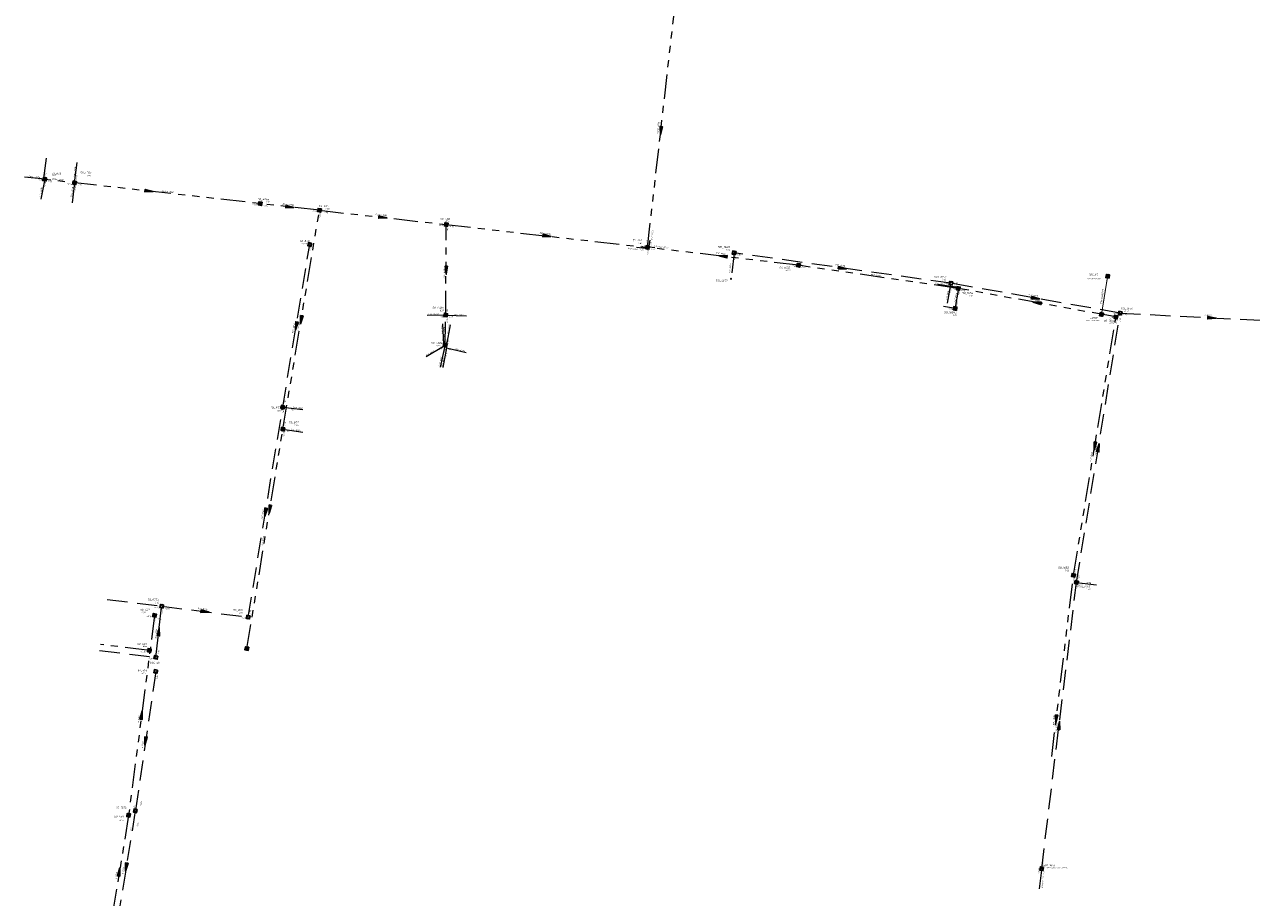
# Model space of a CAD drawing. Header units: metres. Extents: x 253538 to 255020, y 592752 to 593984.
# Tile 4 of 7: x 253945 to 254248, y 593351 to 593566. Entities that reach past the tile are written whole.
import ezdxf
from ezdxf.enums import TextEntityAlignment as Align
from ezdxf.lldxf.tags import DXFTag

# ---------------------------------------------------------------- set-up
doc = ezdxf.new("R2010")
doc.units = ezdxf.units.M
doc.header["$MEASUREMENT"] = 0
doc.linetypes.add('RI-GWA', pattern=[18.45, 6, -1.8, 1.75, -1.8, 1.75, -1.8, 1.75, -1.8])
doc.linetypes.add('RI-HWA', pattern=[7.4, 5, -2.4])
doc.layers.get('0').update_dxf_attribs({"linetype": 'CONTINUOUS'})
doc.layers.get('Defpoints').update_dxf_attribs({"linetype": 'CONTINUOUS', "lineweight": 13})
for name, color, linetype, lineweight in [('B-OI-RI-GWA_RIOOLPUT-T18', 6, 'CONTINUOUS', 25), ('B-WE-RI-DRUK-G', 210, 'RI-PERS', 18), ('B-WE-RI-GWA-G', 32, 'RI-GWA', 18), ('B-WE-RI-HWA-G', 152, 'RI-HWA', 18), ('B-WE-RI-HWA_RIOOLPUT-S-200', 6, 'CONTINUOUS', 25), ('B-WE-RI-VWA_RIOOLPUT_INSPECTIEPUT-S', 6, 'CONTINUOUS', 25)]:
    doc.layers.add(name, color=color, linetype=linetype, lineweight=lineweight)
for name, color, linetype in [('B-WE-AL-SITUATIEMETING-S', 7, 'CONTINUOUS'), ('RIO-AFMETINGEN', 8, 'CONTINUOUS'), ('RIO-AFSCHOT', 7, 'CONTINUOUS'), ('RIO-BOK', 8, 'CONTINUOUS'), ('RIO-KNOOP', 7, 'CONTINUOUS')]:
    doc.layers.add(name, color=color, linetype=linetype)
doc.layers.add('RIO-MAAIVELD', color=7, linetype='CONTINUOUS', true_color=0x136734)
doc.styles.add('Iso', font='iso.shx', dxfattribs={"oblique": 10, "height": 1.8})
doc.styles.add('NLCS-ISO', font='NLCS-ISO.ttf')
doc.styles.add('RIO-TXT', font='isocp.shx')
tags = doc.linetypes.add('RI-PERS', pattern='A,7,-2,["P",Standard,S=1.8,R=0,X=-0.5,Y=-0.9],-2,7,-2,[102,NLCS.SHX,S=1,R=180,X=0,Y=0],-2', length=22).pattern_tags.tags
tags[6] = DXFTag(74, 10)

# ---------------------------------------------------------------- blocks, each defined once
blk = doc.blocks.new('SRI-PUT_INSPECTIE-SO')
at = {"lineweight": -3, "flags": 128}
blk.add_lwpolyline([(-2, -2), (2, -2), (2, 2), (-2, 2)], close=True, dxfattribs=at)
at = {"lineweight": -3, "ltscale": 1.5}
blk.add_circle((0, 0), 2, dxfattribs=at)
at = {"ltscale": 0.1, "style": 'NLCS-ISO'}
blk.add_text('I', height=2.5, dxfattribs=at).set_placement((0, 0), align=Align.MIDDLE_CENTER)
blk = doc.blocks.new('K_FIC')
blk.add_circle((0, 0), 0.0625)
at = {"style": 'RIO-TXT', "flags": 1}
blk.add_attdef('RIOLERINGSGEBIED', text='', height=1, dxfattribs=at).set_placement((0, 0), align=Align.CENTER)
blk.add_attdef('KNOOPNAAM', text='', height=1, dxfattribs=at).set_placement((0, 0), align=Align.TOP_CENTER)
blk = doc.blocks.new('B-SRI-PUT_VWA')
h = blk.add_hatch(color=256)
edge = h.paths.add_edge_path()
edge.add_arc((0, 0), 0.32, 0, 360)
blk.add_lwpolyline([(-0.32, 0.32), (0.32, 0.32), (0.32, -0.32), (-0.32, -0.32)], close=True)
at = {"lineweight": -3}
blk.add_lwpolyline([(0.32, -0.32), (0.32, 0.32), (-0.32, 0.32), (-0.32, -0.32)], close=True, dxfattribs=at)
blk.add_circle((0, 0), 0.32, dxfattribs=at)
blk = doc.blocks.new('L_VHR')
blk.add_lwpolyline([(-0.5, 0), (0.5, 0), (-0.5, 0.15), (-0.5, -0.15), (0.5, 0)])
blk = doc.blocks.new('SAL-MEETPUNT_MARKER-SO')
at = {"layer": 'Defpoints', "color": 0, "linetype": 'ByBlock', "lineweight": -2}
blk.add_point((0, 0), dxfattribs=at)

msp = doc.modelspace()

# ---------------------------------------------------------------- linework, layer by layer
at = {"layer": 'B-WE-RI-DRUK-G', "const_width": 0.25}
msp.add_lwpolyline([(254212.15, 593503.79), (254210.69, 593494.72)], dxfattribs=at)
at = {"layer": 'B-WE-RI-GWA-G'}
for points in [[(254098.75, 593511.23), (254105.28, 593568.77)], [(253949.88, 593528.31), (253950.49, 593533.27)], [(253957.45, 593527.17), (253958.06, 593532.13)], [(253950.08, 593528.03), (253945.11, 593528.56)], [(253950.08, 593528.03), (253949.14, 593523.09)], [(254017.84, 593520.38), (253950.08, 593528)], [(253957.45, 593527.17), (253956.86, 593522.24)], [(254008.83, 593466.43), (254017.84, 593520.38)], [(254017.84, 593520.38), (254049.12, 593516.86)], [(254048.98, 593494.56), (254049.12, 593516.86)], [(254048.98, 593494.56), (254049.12, 593516.86)], [(254049.12, 593516.86), (254098.75, 593511.23)], [(254135.97, 593506.82), (254098.75, 593511.23)], [(254099.12, 593511.58), (254099.4, 593513.04)], [(254099.18, 593511.34), (254100.53, 593511.21)], [(254175.38, 593501.12), (254135.97, 593506.82)], [(254175.16, 593501.39), (254170.22, 593502.11)], [(254175.31, 593500.73), (254174.58, 593496.38)], [(254214.26, 593494.08), (254175.38, 593501.12)], [(254048.98, 593494.56), (254044.4, 593494.41)], [(254048.85, 593486.91), (254048.98, 593494.56)], [(254048.98, 593494.56), (254054.09, 593494.34)], [(254203.78, 593430.4), (254214.26, 593494.08)], [(254048.52, 593487.38), (254048.29, 593492.37)], [(254049.25, 593487.25), (254050.18, 593492.16)], [(254048.46, 593486.81), (254044.15, 593484.29)], [(254048.71, 593486.55), (254047.59, 593481.75)], [(254049.16, 593486.45), (254048.26, 593481.59)], [(254049.18, 593486.51), (254054.01, 593485.32)], [(254008.78, 593471.87), (254013.75, 593471.29)], [(253999.94, 593412.35), (254008.83, 593466.43)], [(254008.83, 593466.43), (254013.78, 593465.71)], [(254198.41, 593385.7), (254203.78, 593430.4)], [(253977.18, 593420.54), (253970.78, 593371.26)], [(253975.9, 593411.9), (253963.84, 593413.35)], [(253970.78, 593371.26), (253966.18, 593343.3)]]:
    msp.add_lwpolyline(points, dxfattribs=at)
at = {"layer": 'B-WE-RI-GWA-G', "elevation": -0.39}
msp.add_lwpolyline([(254174.19, 593496.25), (254171.75, 593496.65)], dxfattribs=at)
at = {"layer": 'B-WE-RI-HWA-G'}
for points in [[(254008.78, 593471.87), (254015.44, 593511.94)], [(254098.28, 593510.95), (254096.03, 593511.17)], [(254120.1, 593509.89), (254119.33, 593503.49)], [(254173.55, 593502.4), (254120.1, 593509.89)], [(254173.48, 593502.01), (254172.65, 593497.48)], [(254215.31, 593495.04), (254173.55, 593502.4)], [(254204.53, 593428.67), (254215.31, 593495.04)], [(254215.31, 593495.04), (254260.33, 593492.72)], [(254000.27, 593420.1), (254008.78, 593471.87)], [(254195.94, 593358.08), (254204.53, 593428.67)], [(254204.53, 593428.67), (254209.49, 593428.07)], [(253965.51, 593424.47), (253978.94, 593422.78)], [(253977.5, 593410.18), (253978.94, 593422.78)], [(253978.94, 593422.78), (254000.27, 593420.1)], [(253963.61, 593411.86), (253977.5, 593410.18)], [(253977.47, 593406.72), (253972.43, 593372.35)], [(253972.43, 593372.35), (253967.92, 593344.64)], [(254195.89, 593357.68), (254195.33, 593353.12)]]:
    msp.add_lwpolyline(points, dxfattribs=at)

# ---------------------------------------------------------------- block references
at = {"layer": 'B-WE-AL-SITUATIEMETING-S', "xscale": 0.2, "yscale": 0.2, "zscale": 0.2}
for p in [(253950.1, 593527.99, -0.52), (253957.42, 593527.1, -0.53), (254003.23, 593521.98, -0.55), (254017.83, 593520.34, -0.53), (254049.08, 593516.82, -0.57), (254015.43, 593511.94, -0.48), (254098.79, 593511.23, -0.61), (254120.05, 593509.79, -0.64), (254135.94, 593506.81, -0.62), (254173.55, 593502.4, -0.61), (254212.22, 593504.12, -0.34), (254175.37, 593501.09, -0.57), (254211.85, 593501.53, -0.39), (254174.58, 593496.18, -0.39), (254048.98, 593494.56, -0.39), (254210.85, 593494.76, -0.56), (254214.24, 593494.08, -0.56), (254215.27, 593495.03, -0.57), (254048.86, 593487.16, -0.35), (254008.77, 593471.83, -0.49), (254008.83, 593466.42, -0.49), (254203.72, 593430.45, -0.62), (254204.51, 593428.67, -0.59), (254000.27, 593420.07, -0.57), (253999.93, 593412.42, -0.54), (254195.18, 593359.49, -0.6), (254195.2, 593359.51, -0.61), (254195.89, 593358.11, -0.64)]:
    msp.add_blockref('SAL-MEETPUNT_MARKER-SO', p, dxfattribs=at)
at = {"layer": 'B-WE-RI-HWA_RIOOLPUT-S-200', "xscale": 0.2, "yscale": 0.2, "zscale": 0.2, "rotation": 170}
for p in [(254015.44, 593511.94), (254120.1, 593509.89), (254173.55, 593502.4), (254215.31, 593495.04), (254008.78, 593471.87), (254204.53, 593428.67), (253978.94, 593422.78), (254000.27, 593420.1), (253977.5, 593410.18), (253977.47, 593406.72), (253972.43, 593372.35), (254195.94, 593358.08)]:
    msp.add_blockref('SRI-PUT_INSPECTIE-SO', p, dxfattribs=at)
at = {"layer": 'B-WE-RI-VWA_RIOOLPUT_INSPECTIEPUT-S', "xscale": 1.25, "yscale": 1.25, "zscale": 1.25, "rotation": 80}
for p in [(253950.08, 593528.03), (253957.45, 593527.17), (254003.24, 593522.02), (254017.84, 593520.38), (254049.12, 593516.86), (254098.75, 593511.23), (254135.97, 593506.82), (254212.22, 593504.12, -0.34), (254175.38, 593501.12), (254174.58, 593496.18, -0.39), (254048.98, 593494.56), (254210.69, 593494.72), (254214.26, 593494.08), (254048.85, 593487.14), (254008.83, 593466.43), (254203.78, 593430.4), (253977.18, 593420.54), (253975.9, 593411.9), (253999.94, 593412.35), (253970.78, 593371.26)]:
    msp.add_blockref('B-SRI-PUT_VWA', p, dxfattribs=at)
at = {"layer": 'RIO-AFSCHOT'}
for p, xscale, yscale, zscale, rotation in [((254102.02, 593540.01), 2, 2, 2, 263.5148), ((253975.82, 593525.11), 1.999999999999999, 1.999999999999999, 1.999999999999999, 353.5396), ((254010.55, 593521.19), 2, 2, 2, 353.5396), ((254033.48, 593518.6), 2, 2, 2, 353.5981), ((254073.93, 593514.05), 2, 2, 2, 353.5629), ((254117.36, 593509.05), 2, 2, 2, 173.2435), ((254049.1, 593505.6), 2, 2, 2, 269.8891), ((254146.82, 593506.12), 2, 2, 2, 352.0148), ((254194.43, 593498.7), 2, 2, 2, 350.0322), ((254194.82, 593497.59), 2, 2, 2, 169.8116), ((254012.11, 593491.88), 2, 2, 2, 260.5713), ((254013.33, 593493.4), 2, 2, 2, 260.5071), ((254237.9, 593493.86), 2, 2, 2, 357.0486999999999), ((254209.02, 593462.25), 2, 2, 2, 260.6403999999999), ((254209.92, 593461.85), 2, 2, 2, 80.76490000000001), ((254005.59, 593446.71), 2, 2, 2, 260.6426999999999), ((254004.53, 593445.96), 2, 2, 2, 260.6426999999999), ((253989.61, 593421.44), 2, 2, 2, 352.8096), ((253978.23, 593416.48), 2, 2, 2, 83.42690000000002), ((253973.98, 593395.9), 2, 2, 2, 82.58509999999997), ((254199.52, 593394.94), 2, 2, 2, 263.1581), ((254200.23, 593393.38), 2, 2, 2, 83.0455), ((253974.95, 593389.56), 2, 2, 2, 261.6331), ((253968.48, 593357.28), 2, 2, 2, 80.63930000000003), ((253970.17, 593358.5), 2, 2, 2, 260.764)]:
    msp.add_blockref('L_VHR', p, dxfattribs=dict(at, xscale=xscale, yscale=yscale, zscale=zscale, rotation=rotation))
at = {"layer": 'RIO-KNOOP', "xscale": 1.25, "yscale": 1.25, "zscale": 1.25}
msp.add_blockref('K_FIC', (254119.33, 593503.49), dxfattribs=at)

# ---------------------------------------------------------------- texts
at = {"layer": 'B-OI-RI-GWA_RIOOLPUT-T18', "color": 2, "style": 'Iso'}
for s, p in [('50_433', (253951.81, 593529.25)), ('50_433a', (253958.92, 593529.38))]:
    msp.add_text(s, height=0.5, dxfattribs=at).set_placement(p)
at = {"layer": 'B-OI-RI-GWA_RIOOLPUT-T18', "color": 2, "char_height": 0.5, "attachment_point": 3, "style": 'Iso'}
for s, insert, width in [('50_424a', (254005.41, 593523.32), 2.276), ('50_424', (254020.08, 593521.72), 2.276), ('50_460', (254050.01, 593518.52), 2.2244), ('50_878', (254015.36, 593513.08), 2.1847), ('50_461', (254097.31, 593513.27), 2.113), ('501_1648', (254119.03, 593511.58), 2.8003), ('50_1655', (254133.88, 593506.45), 2.466), ('501_1657', (254118.43, 593503.27), 2.7272), ('501_1647', (254172.39, 593504.22), 2.783), ('500_15', (254209.77, 593504.75), 2.0707), ('50_1654', (254179, 593500.24), 2.5038), ('50_460b', (254048.46, 593496.59), 2.6328), ('501_1646', (254218.35, 593496.35), 2.8061), ('50_1654a', (254174.95, 593495.48, -0.39), 2.5038), ('c0119', (254209.64, 593494.09), 1.6418), ('50_1653', (254213.88, 593493.45), 2.448), ('50_460a', (254048.18, 593487.95), 2.6713), ('50_877', (254008.2, 593471.95), 2.1673), ('50_872', (254012.67, 593468.36), 2.1783), ('50_1652', (254202.63, 593432.54), 2.459), ('501_1645', (254207.9, 593427.83), 2.801), ('50_875a', (253978.2, 593424.64), 2.614), ('50_421', (253975.9, 593422.2), 2.1085), ('50_876', (253998.96, 593422.1), 2.1919), ('50_359', (253975.24, 593413.75), 2.1896), ('504_45', (253978.42, 593409.13), 2.294), ('92_159', (253975.23, 593407.11), 2.101), ('92_159b', (253970.27, 593373.47), 2.4839), ('50_481', (253969.5, 593371.19), 2.1115), ('501_1644', (254199.32, 593359.19), 2.8388)]:
    msp.add_mtext(s, dxfattribs=dict(at, insert=insert, width=width))
at = {"layer": 'B-OI-RI-GWA_RIOOLPUT-T18', "color": 2, "insert": (254210.79, 593501.01), "char_height": 0.5, "width": 1.6418, "attachment_point": 3, "rotation": 81.8652, "style": 'Iso'}
msp.add_mtext('Persleiding', dxfattribs=at)
at = {"layer": 'RIO-AFMETINGEN', "style": 'Iso', "oblique": 10}
for s, rotation, p in [('Beton %%C500', 85.25, (254101.42, 593539.28)), ('Gres %%C100', 81.0814, (253957.46, 593528.55)), ('Beton %%C250', 353.5396, (253946.06, 593528.57)), ('Beton %%C250', 353.5396, (253951.9, 593527.98)), ('PVC %%C200', 78.7099, (253949.06, 593523.64)), ('Gres %%C100', 81.0814, (253956.82, 593523.61)), ('Beton %%C300', 353.5396, (253979.05, 593524.92)), ('Beton %%C300', 353.5396, (254008.72, 593521.8)), ('Beton %%C300', 353.5981, (254031.65, 593519.22)), ('Beton %%C300', 353.5629, (254072.1, 593514.67)), ('PVC %%C300', 353.2435, (254115.53, 593509.68)), ('PVC %%C300', 89.8891, (254048.79, 593503.59)), ('PVC %%C200', 83.1205, (254119.08, 593504.85)), ('PVC %%C300', 352.0148, (254145.01, 593506.79)), ('PVC %%C300', 351.6978, (254153.8, 593504.34)), ('PVC %%C250', 351.5918, (254169.61, 593502.24)), ('PVC %%C250', 81.0158, (254172.67, 593498.25)), ('PVC %%C315', 81.0158, (254174.71, 593497.63)), ('PVC %%C315', 350.0322, (254192.64, 593499.43)), ('PVC %%C300', 349.8116, (254193.03, 593498.33)), ('PVC %%C250', 80.5713, (254012.77, 593490.69)), ('PVC %%C0.80', 359.6139, (254044.69, 593494.56)), ('PVC %%C110', 359.6139, (254051.02, 593494.4)), ('ø B500', 357.0487, (254236.04, 593494.37)), ('PVC %%C250', 80.5713, (254011.41, 593490.08)), ('PVC %%C125', 92.8467, (254048.34, 593489.8)), ('PVC %%C300', 88.2157, (254048.75, 593489.18)), ('PVC %%C125', 80.1601, (254049.7, 593489.86)), ('PVC %%C160', 31.0215, (254044.17, 593484.33)), ('PVC %%C125', 77.1341, (254047.58, 593481.91)), ('PVC %%C125', 79.4174, (254048.22, 593481.71)), ('PVC %%C0.80', 346.5496, (254051.2, 593486.05)), ('PVC %%C200', 353.8336, (254011.29, 593471.61)), ('PVC %%C200', 352.6995, (254010.75, 593466.18)), ('PVC %%C315', 80.7649, (254208.16, 593458.43)), ('PVC %%C315', 80.7649, (254209.39, 593459.99)), ('PVC %%C250', 80.6427, (254003.83, 593444.16)), ('PVC %%C250', 80.643, (254003.9, 593437.56)), ('%%C100', 353.6291, (254206.98, 593428.45)), ('PVC %%C250', 352.8096, (253987.79, 593422.07)), ('PVC %%C250', 83.4269, (253977.61, 593414.65)), ('ø B300', 82.5851, (253973.33, 593394.07)), ('Beton %%C400', 83.1581, (254198.9, 593393.11)), ('PVC %%C315', 83.0455, (254199.6, 593391.55)), ('ø P400', 81.6331, (253974.27, 593387.75)), ('ø P250', 80.6393, (253967.77, 593355.48)), ('ø P400', 80.764, (253969.47, 593356.7)), ('diameter n.b.', 83.0455, (254196.16, 593353.27))]:
    msp.add_text(s, height=0.36, rotation=rotation, dxfattribs=at).set_placement(p)
at = {"layer": 'RIO-BOK', "style": 'Iso', "oblique": 10}
for s, rotation, p in [('-1.72', 80.5072, (253950.3, 593528.46)), ('-2.12', 353.5981, (253948.44, 593527.78)), ('-2.19', 80.5072, (253950.25, 593526.16)), ('-2.15', 353.5981, (253950.65, 593527.41)), ('-2.04', 353.5396, (253955.56, 593526.78)), ('-1.48', 84.8245, (253957.72, 593525.26)), ('-1.48', 80.5072, (253957.95, 593527.77)), ('-2.04', 353.5981, (253958.05, 593526.5)), ('-1.97', 353.5396, (254001.33, 593521.67)), ('-1.99', 353.5396, (254003.88, 593521.38)), ('-2.05', 353.5396, (254015.83, 593520.07)), ('-2.08', 353.5981, (254018.71, 593519.77)), ('-2.01', 80.5072, (254018.06, 593518.43)), ('-2.15', 353.5981, (254047.26, 593516.59)), ('-1.91', 89.8891, (254049.66, 593514.87)), ('-2.15', 353.5629, (254049.76, 593516.33)), ('-1.71  gres %%C125', 83.5148, (254099.74, 593511.43)), ('-1.76', 80.5713, (254015.7, 593510.15)), (' Gres %%C160 -1.87', 353.4143, (254093.58, 593510.89)), ('-2.16', 353.5629, (254097.12, 593511.56)), ('-2.31', 83.5148, (254098.74, 593511.93)), ('-2.27', 353.2435, (254099.37, 593510.7)), ('-1.79 gres %%C125', 353.2435, (254099.93, 593511.42)), ('-2.25', 78.2766, (254098.85, 593509.37)), ('-1.83', 83.1205, (254120.4, 593508.16)), ('-1.82', 352.0148, (254120.59, 593509.33)), ('-2.24', 353.2435, (254134.18, 593506.53)), ('-2.24', 351.6978, (254136.45, 593506.27)), ('1.90', 352.0148, (254171.84, 593502.23)), ('-1.92', 352.0148, (254174.1, 593502.36)), ('-1.53', 78.9038, (254173.56, 593499.93)), ('-2.19', 351.6978, (254173.64, 593500.95)), ('-1.54', 351.6978, (254173.92, 593501.58)), ('-2.06', 78.9038, (254175.53, 593499.43)), ('-2.18', 349.8116, (254175.88, 593500.6)), ('-1.95', 89.8891, (254049.54, 593494.91)), ('-1.89', 349.8116, (254172.8, 593496)), ('-2.00', 78.9254, (254175.06, 593496.74)), ('-1.35', 0.8049, (254047.4, 593493.92)), ('-1.95', 89.8891, (254049.57, 593492.56)), ('-1.49', 359.8891, (254049.57, 593493.92)), ('-2.09', 350.0322, (254212.54, 593493.85)), ('-2.00', 349.8116, (254213.55, 593494.92)), ('-2.10', 80.6404, (254214.44, 593492.24)), ('2.00', 80.7649, (254215.39, 593492.87)), ('-2.03', 357.0487, (254215.78, 593494.58)), ('-1.55', 92.273, (254048.46, 593487.49)), ('-1.90', 89.8891, (254049.36, 593487.44)), ('-1.10', 78.7175, (254049.67, 593487.2)), ('-1.83', 29.3799, (254047.39, 593485.74)), ('-1.52', 77.8755, (254048.81, 593485.14)), ('-1.53', 78.7175, (254049.19, 593484.25)), ('-0.80', 346.1033, (254049.15, 593486.11)), ('-1.88', 80.5713, (254009.37, 593472.48)), ('-1.88', 80.6427, (254008.96, 593470.01)), ('-1.83', 353.5939, (254010.41, 593471.18)), ('-2.10', 80.6427, (254009.09, 593464.55)), ('-2.10', 80.6427, (254009.44, 593467.01)), ('-2.07', 351.7843, (254009.2, 593465.94)), ('-2.15', 83.1581, (254204, 593428.57)), ('-2.14', 80.6404, (254204.33, 593430.96)), ('-1.86', 80.7649, (254205.09, 593429.15)), ('-1.86', 83.0455, (254204.85, 593426.86)), ('-1.37', 353.5149, (254204.95, 593428.21)), ('-2.59', 352.3734, (253975.18, 593420.21)), ('-1.96', 352.8321, (253977.05, 593422.43)), ('-1.75', 83.4269, (253979.18, 593420.97)), ('-1.87', 352.8096, (253979.64, 593422.02)), ('-1.98', 80.6427, (254000.83, 593420.67)), ('-2.45', 82.5851, (253977.42, 593418.6)), ('-2.56', 340.2174, (253977.69, 593419.73)), ('-1.99', 352.8096, (253998.43, 593419.82)), ('-2.35', 353.1859, (253973.65, 593411.49)), ('-1.68', 83.4269, (253978.23, 593410.68)), ('-2.02', 353.087, (253975.39, 593409.8)), ('-1.94', 81.6331, (253977.96, 593404.58)), ('-2.24', 82.5851, (253972.24, 593372.36)), ('-2.04', 81.6331, (253973.9, 593373.48)), ('-2.04', 80.764, (253973.06, 593368.23)), ('-2.21', 80.6393, (253971.4, 593367.08)), ('-2.29', 80.7023, (254195.28, 593356.88)), ('-1.77', 83.0455, (254196.41, 593358.42)), ('-1.77', 83.0455, (254196.53, 593356.47))]:
    msp.add_text(s, height=0.36, rotation=rotation, dxfattribs=at).set_placement(p)
at = {"layer": 'RIO-MAAIVELD', "color": 116, "true_color": 0x136734, "style": 'Iso', "oblique": 10}
for s, p in [('-0.52', (253951.9, 593528.8)), ('-0.53', (253960.29, 593528.75)), ('-0.55', (254004.29, 593522.22)), ('-0.53', (254019.02, 593520.56)), ('-0.57', (254048.74, 593517.55)), ('-0.49', (254013.41, 593511.96)), ('-0.61', (254096.19, 593512.08)), ('-0.64', (254117.8, 593510.47)), ('-0.62', (254132.73, 593505.39)), ('-0.62', (254171.09, 593503.13)), ('niet zichtbaar', (254207.04, 593503.34, -0.56)), ('-0.57', (254177.81, 593499.18)), ('-0.39', (254047.24, 593495.5)), ('-0.39', (254173.77, 593494.42, -0.39)), ('niet zichtbaar', (254206.85, 593493.09, -0.56)), ('-0.57', (254216.2, 593495.28)), ('-0.56', (254212.55, 593492.42, -0.56)), ('-0.35', (254046.59, 593486.82)), ('-0.62', (254201.4, 593431.42)), ('-0.59', (254206.67, 593426.78, -0.59)), ('-0.64 (put vol water)', (254197.1, 593358.14))]:
    msp.add_text(s, height=0.36, dxfattribs=at).set_placement(p)
at = {"layer": 'RIO-MAAIVELD', "style": 'Iso', "oblique": 10}
for s, p in [('-0.50', (254007.21, 593470.83)), ('-0.49', (254011.37, 593467.22)), ('-0.62', (253977.02, 593423.51)), ('-0.60', (253973.65, 593421.07)), ('-0.57', (253997.75, 593420.95)), ('-0.52', (253974.01, 593412.74)), ('-0.56', (253973.94, 593406.14)), ('-0.52', (253968.32, 593369.83))]:
    msp.add_text(s, height=0.36, dxfattribs=at).set_placement(p)

doc.saveas('drawing.dxf')
